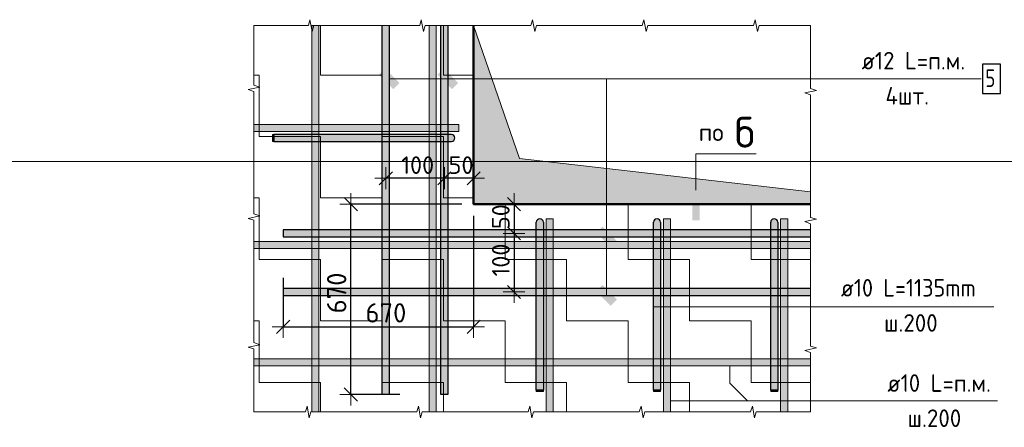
# Model space of a CAD drawing. Header units: metres. Extents: x -38 to 89, y -15 to 21.
# Tile 119 of 129: x 73.407 to 75.087, y 8.008 to 8.705. Entities that reach past the tile are written whole.
import ezdxf

# ---------------------------------------------------------------- set-up
doc = ezdxf.new("R2010")
doc.units = ezdxf.units.M
doc.header["$PDMODE"] = 65
doc.layers.add('XR$6$_3898', color=7, linetype='Continuous')
for name, color, linetype, lineweight in [('XR$6$Арм. стержнями нижней зоны', 180, 'Continuous', 35), ('XR$6$Арм.стержн. Арматура края', 96, 'Continuous', 35), ('XR$6$Арм.стержн. Доп. арматура', 180, 'Continuous', 35), ('XR$6$Размерная линия_ общее', 7, 'Continuous', 13)]:
    doc.layers.add(name, color=color, linetype=linetype, lineweight=lineweight)
doc.styles.add('ISOCPEUR', font='txt')
doc.dimstyles.new('DIMSTYLE_11', dxfattribs={"dimtxt": 0.033, "dimasz": 0.0375, "dimexe": 0, "dimexo": 0, "dimgap": 0.0165, "dimtad": 2, "dimdec": 0, "dimlfac": 1000, "dimrnd": 1, "dimzin": 12, "dimdsep": 46, "dimtxsty": 'ISOCPEUR', "dimblk1": 'ALL_ML_STRICH', "dimblk2": 'ALL_ML_STRICH', "dimsah": 1, "dimcen": 0, "dimclrd": 7, "dimclre": 256, "dimclrt": 7, "dimadec": 0, "dimazin": 0, "dimtfac": 1, "dimtdec": 0, "dimtix": 1, "dimtmove": 2, "dimatfit": 3, "dimfxl": 0, "dimtzin": 0, "dimlwd": 0, "dimlwe": -3, "dimarcsym": 0})
doc.dimstyles.new('DIMSTYLE_12', dxfattribs={"dimtxt": 0.03, "dimasz": 0.0375, "dimexe": 0, "dimexo": 1e-06, "dimgap": 0.015, "dimtad": 2, "dimdec": 0, "dimlfac": 1000, "dimrnd": 1, "dimzin": 12, "dimdsep": 46, "dimtxsty": 'ISOCPEUR', "dimblk1": 'ALL_ML_STRICH', "dimblk2": 'ALL_ML_STRICH', "dimsah": 1, "dimcen": 0, "dimse1": 1, "dimse2": 1, "dimclrd": 7, "dimclre": 256, "dimclrt": 7, "dimadec": 0, "dimazin": 0, "dimtfac": 1, "dimtdec": 0, "dimtix": 1, "dimtmove": 2, "dimatfit": 3, "dimfxl": 0, "dimtvp": 1.2, "dimtzin": 0, "dimlwd": 0, "dimlwe": -3, "dimarcsym": 0})
doc.dimstyles.new('DIMSTYLE_13', dxfattribs={"dimtxt": 0.03, "dimasz": 0.0375, "dimexe": 0, "dimexo": 1e-06, "dimgap": 0.015, "dimtad": 2, "dimdec": 0, "dimlfac": 1000, "dimrnd": 1, "dimzin": 12, "dimdsep": 46, "dimtxsty": 'ISOCPEUR', "dimblk1": 'ALL_ML_STRICH', "dimblk2": 'ALL_ML_STRICH', "dimsah": 1, "dimcen": 0, "dimse1": 1, "dimse2": 1, "dimclrd": 7, "dimclre": 256, "dimclrt": 7, "dimadec": 0, "dimazin": 0, "dimtfac": 1, "dimtdec": 0, "dimtix": 1, "dimtmove": 2, "dimatfit": 3, "dimfxl": 0, "dimtzin": 0, "dimlwd": 0, "dimlwe": -3, "dimarcsym": 0})
doc.dimstyles.new('DIMSTYLE_14', dxfattribs={"dimtxt": 0.03, "dimasz": 0.0375, "dimexe": 0, "dimexo": 1e-06, "dimgap": 0.015, "dimtad": 2, "dimdec": 0, "dimlfac": 1000, "dimrnd": 1, "dimzin": 12, "dimdsep": 46, "dimtxsty": 'ISOCPEUR', "dimblk1": 'ALL_ML_STRICH', "dimblk2": 'ALL_ML_STRICH', "dimsah": 1, "dimcen": 0, "dimse1": 1, "dimse2": 1, "dimclrd": 7, "dimclre": 256, "dimclrt": 7, "dimadec": 0, "dimazin": 0, "dimtfac": 1, "dimtdec": 0, "dimtix": 1, "dimtmove": 2, "dimatfit": 3, "dimfxl": 0, "dimtvp": 1.2, "dimtzin": 0, "dimlwd": 0, "dimlwe": -3, "dimarcsym": 0})
doc.dimstyles.new('DIMSTYLE_15', dxfattribs={"dimtxt": 0.03, "dimasz": 0.0375, "dimexe": 0, "dimexo": 1e-06, "dimgap": 0.015, "dimtad": 2, "dimdec": 0, "dimlfac": 1000, "dimrnd": 1, "dimzin": 12, "dimdsep": 46, "dimtxsty": 'ISOCPEUR', "dimblk1": 'ALL_ML_STRICH', "dimblk2": 'ALL_ML_STRICH', "dimsah": 1, "dimcen": 0, "dimse1": 1, "dimse2": 1, "dimclrd": 7, "dimclre": 256, "dimclrt": 7, "dimadec": 0, "dimazin": 0, "dimtfac": 1, "dimtdec": 0, "dimtix": 1, "dimtmove": 2, "dimatfit": 3, "dimfxl": 0, "dimtzin": 0, "dimlwd": 0, "dimlwe": -3, "dimarcsym": 0})

# ---------------------------------------------------------------- blocks, each defined once
blk = doc.blocks.new('СЛОЖНЫЙ_ОБЪЕКТ_9')
at = {"linetype": 'Continuous', "lineweight": 13, "transparency": 33554687}
blk.add_hatch(color=7, dxfattribs=at).paths.add_polyline_path([(74.1174, 8.0346), (74.1174, 8.6946), (74.1054, 8.6946), (74.1054, 8.0346)])
at = {"color": 7, "linetype": 'Continuous', "lineweight": 13, "transparency": 33554687}
blk.add_lwpolyline([(74.1174, 8.0346), (74.1174, 8.6946), (74.1054, 8.6946), (74.1054, 8.0346), (74.1174, 8.0346)], close=True, dxfattribs=at)
blk = doc.blocks.new('СЛОЖНЫЙ_ОБЪЕКТ_10')
at = {"linetype": 'Continuous', "lineweight": 13, "transparency": 33554687}
blk.add_hatch(color=7, dxfattribs=at).paths.add_polyline_path([(73.9174, 8.0346), (73.9174, 8.6946), (73.9054, 8.6946), (73.9054, 8.0346)])
at = {"color": 7, "linetype": 'Continuous', "lineweight": 13, "transparency": 33554687}
blk.add_lwpolyline([(73.9174, 8.0346), (73.9174, 8.6946), (73.9054, 8.6946), (73.9054, 8.0346), (73.9174, 8.0346)], close=True, dxfattribs=at)
blk = doc.blocks.new('ЭЛЕМЕНТ_УЗОРА_0')
at = {"color": 7, "linetype": 'Continuous', "lineweight": 13, "transparency": 33554687}
for p, q in [((73.8064, 8.6946), (73.8064, 8.6946)), ((74.7564, 8.6946), (74.7564, 8.6946)), ((73.8064, 8.0346), (73.8064, 8.0346)), ((74.7564, 8.0346), (74.7564, 8.0346)), ((74.7564, 8.0346), (74.7564, 8.0346))]:
    blk.add_line(p, q, dxfattribs=at)
for points in [[(73.8064, 8.4746), (73.8064, 8.5822), (73.7964, 8.5853), (73.8164, 8.5894), (73.8064, 8.593), (73.8064, 8.6946), (73.8064, 8.6946)], [(73.8064, 8.6946), (73.8993, 8.6946), (73.9019, 8.7046), (73.9056, 8.6846), (73.9086, 8.6946), (73.9964, 8.6946)], [(73.9964, 8.6946), (74.0893, 8.6946), (74.0919, 8.7046), (74.0956, 8.6846), (74.0986, 8.6946), (74.1864, 8.6946)], [(74.1864, 8.6946), (74.2793, 8.6946), (74.2819, 8.7046), (74.2856, 8.6846), (74.2886, 8.6946), (74.3764, 8.6946)], [(74.3764, 8.6946), (74.4693, 8.6946), (74.4719, 8.7046), (74.4756, 8.6846), (74.4786, 8.6946), (74.5664, 8.6946)], [(74.5664, 8.6946), (74.6593, 8.6946), (74.6619, 8.7046), (74.6656, 8.6846), (74.6686, 8.6946), (74.7564, 8.6946)], [(74.7564, 8.6946), (74.7564, 8.6946), (74.7564, 8.587), (74.7664, 8.5839), (74.7464, 8.5798), (74.7564, 8.5762), (74.7564, 8.4746)], [(73.8064, 8.2546), (73.8064, 8.3622), (73.7964, 8.3653), (73.8164, 8.3694), (73.8064, 8.373), (73.8064, 8.4746)], [(74.7564, 8.4746), (74.7564, 8.367), (74.7664, 8.3639), (74.7464, 8.3598), (74.7564, 8.3562), (74.7564, 8.2546)], [(73.8064, 8.0346), (73.8064, 8.0346), (73.8064, 8.1422), (73.7964, 8.1453), (73.8164, 8.1494), (73.8064, 8.153), (73.8064, 8.2546)], [(74.7564, 8.2546), (74.7564, 8.147), (74.7664, 8.1439), (74.7464, 8.1398), (74.7564, 8.1362), (74.7564, 8.0346)], [(73.9964, 8.0346), (73.9035, 8.0346), (73.9008, 8.0246), (73.8972, 8.0446), (73.8942, 8.0346), (73.8064, 8.0346)], [(74.1864, 8.0346), (74.0935, 8.0346), (74.0908, 8.0246), (74.0872, 8.0446), (74.0842, 8.0346), (73.9964, 8.0346)], [(74.3764, 8.0346), (74.2835, 8.0346), (74.2808, 8.0246), (74.2772, 8.0446), (74.2742, 8.0346), (74.1864, 8.0346)], [(74.5664, 8.0346), (74.4735, 8.0346), (74.4708, 8.0246), (74.4672, 8.0446), (74.4642, 8.0346), (74.3764, 8.0346)], [(74.7564, 8.0346), (74.6635, 8.0346), (74.6608, 8.0246), (74.6572, 8.0446), (74.6542, 8.0346), (74.5664, 8.0346)]]:
    blk.add_lwpolyline(points, dxfattribs=at)
blk = doc.blocks.new('СЛОЖНЫЙ_ОБЪЕКТ_11')
at = {"linetype": 'Continuous', "lineweight": 13, "transparency": 33554687}
blk.add_hatch(color=7, dxfattribs=at).paths.add_polyline_path([(73.8064, 8.3256), (74.7564, 8.3256), (74.7564, 8.3136), (73.8064, 8.3136)], flags=16)
at = {"color": 7, "linetype": 'Continuous', "lineweight": 13, "transparency": 33554687}
blk.add_lwpolyline([(73.8064, 8.3256), (74.7564, 8.3256), (74.7564, 8.3136), (73.8064, 8.3136), (73.8064, 8.3256)], close=True, dxfattribs=at)
blk = doc.blocks.new('СЛОЖНЫЙ_ОБЪЕКТ_12')
at = {"linetype": 'Continuous', "lineweight": 13, "transparency": 33554687}
blk.add_hatch(color=7, dxfattribs=at).paths.add_polyline_path([(73.8064, 8.1256), (74.7564, 8.1256), (74.7564, 8.1136), (73.8064, 8.1136)], flags=16)
at = {"color": 7, "linetype": 'Continuous', "lineweight": 13, "transparency": 33554687}
blk.add_lwpolyline([(73.8064, 8.1256), (74.7564, 8.1256), (74.7564, 8.1136), (73.8064, 8.1136), (73.8064, 8.1256)], close=True, dxfattribs=at)
blk = doc.blocks.new('СЛОЖНЫЙ_ОБЪЕКТ_13')
at = {"linetype": 'Continuous', "lineweight": 25, "transparency": 33554687}
blk.add_hatch(color=8, dxfattribs=at).paths.add_polyline_path([(73.8564, 8.3336), (74.7564, 8.3336), (74.7564, 8.3456), (73.8564, 8.3456)])
at = {"color": 7, "linetype": 'Continuous', "lineweight": 25, "transparency": 33554687}
blk.add_line((73.8564, 8.3336), (74.7564, 8.3336), dxfattribs=at)
blk.add_lwpolyline([(74.7564, 8.3456), (73.8564, 8.3456), (73.8564, 8.3336)], dxfattribs=at)
blk = doc.blocks.new('СЛОЖНЫЙ_ОБЪЕКТ_14')
at = {"linetype": 'Continuous', "lineweight": 25, "true_color": 0x5f5f5f, "transparency": 33554687}
blk.add_hatch(color=251, dxfattribs=at).paths.add_polyline_path([(74.1254, 8.0646), (74.1254, 8.6946), (74.1374, 8.6946), (74.1374, 8.0646)], flags=16)
at = {"color": 7, "linetype": 'Continuous', "lineweight": 25, "transparency": 33554687}
blk.add_line((74.1254, 8.0646), (74.1254, 8.6946), dxfattribs=at)
blk.add_lwpolyline([(74.1374, 8.6946), (74.1374, 8.0646), (74.1254, 8.0646)], dxfattribs=at)
blk = doc.blocks.new('СЛОЖНЫЙ_ОБЪЕКТ_15')
at = {"linetype": 'Continuous', "lineweight": 13, "true_color": 0xc5c5c5, "transparency": 33554687}
for points in [[(73.8404, 8.4966), (73.8404, 8.5086), (73.8384, 8.5086), (73.8384, 8.4966)], [(74.1458, 8.4971), (74.1469, 8.4977), (74.1478, 8.4986), (74.1486, 8.4996), (74.1491, 8.5007), (74.1493, 8.502), (74.1493, 8.5032), (74.1491, 8.5045), (74.1486, 8.5056), (74.1478, 8.5066), (74.1469, 8.5075), (74.1458, 8.5081), (74.1446, 8.5085), (74.1434, 8.5086), (73.8404, 8.5086), (73.8404, 8.4966), (74.1434, 8.4966), (74.1446, 8.4967)]]:
    blk.add_hatch(color=9, dxfattribs=at).paths.add_polyline_path(points)
at = {"color": 7, "linetype": 'Continuous', "lineweight": 13, "transparency": 33554687}
blk.add_lwpolyline([(73.8404, 8.4966), (73.8404, 8.5086), (73.8384, 8.5086), (73.8384, 8.4966), (73.8404, 8.4966)], close=True, dxfattribs=at)
at = {"color": 7, "linetype": 'Continuous', "lineweight": 25, "transparency": 33554687}
blk.add_lwpolyline([(74.1434, 8.5086), (73.8404, 8.5086), (73.8404, 8.4966), (74.1434, 8.4966)], dxfattribs=at)
blk.add_arc((74.1434, 8.5026), 0.006, 270, 90, dxfattribs=at)
blk = doc.blocks.new('СЛОЖНЫЙ_ОБЪЕКТ_16')
at = {"linetype": 'Continuous', "lineweight": 13, "transparency": 33554687}
blk.add_hatch(color=7, dxfattribs=at).paths.add_polyline_path([(73.8064, 8.5256), (74.1564, 8.5256), (74.1564, 8.5136), (73.8064, 8.5136)], flags=16)
at = {"color": 7, "linetype": 'Continuous', "lineweight": 13, "transparency": 33554687}
blk.add_lwpolyline([(73.8064, 8.5256), (74.1564, 8.5256), (74.1564, 8.5136), (73.8064, 8.5136), (73.8064, 8.5256)], close=True, dxfattribs=at)
blk = doc.blocks.new('СЛОЖНЫЙ_ОБЪЕКТ_17')
at = {"linetype": 'Continuous', "lineweight": 13, "true_color": 0xc5c5c5, "transparency": 33554687}
for points in [[(74.2889, 8.361), (74.2895, 8.3621), (74.2904, 8.3631), (74.2914, 8.3638), (74.2925, 8.3643), (74.2938, 8.3646), (74.295, 8.3646), (74.2962, 8.3643), (74.2974, 8.3638), (74.2984, 8.3631), (74.2992, 8.3621), (74.2999, 8.361), (74.3002, 8.3598), (74.3004, 8.3586), (74.3004, 8.0716), (74.2884, 8.0716), (74.2884, 8.3586), (74.2885, 8.3598)], [(74.2884, 8.0716), (74.3004, 8.0716), (74.3004, 8.0696), (74.2884, 8.0696)]]:
    blk.add_hatch(color=9, dxfattribs=at).paths.add_polyline_path(points, flags=16)
at = {"color": 7, "linetype": 'Continuous', "lineweight": 25, "transparency": 33554687}
blk.add_lwpolyline([(74.3004, 8.3586), (74.3004, 8.0716), (74.2884, 8.0716), (74.2884, 8.3586)], dxfattribs=at)
at = {"color": 7, "linetype": 'Continuous', "lineweight": 13, "transparency": 33554687}
blk.add_lwpolyline([(74.2884, 8.0716), (74.3004, 8.0716), (74.3004, 8.0696), (74.2884, 8.0696), (74.2884, 8.0716)], close=True, dxfattribs=at)
at = {"color": 7, "linetype": 'Continuous', "lineweight": 25, "transparency": 33554687}
blk.add_arc((74.2944, 8.3586), 0.006, 0, 180, dxfattribs=at)
blk = doc.blocks.new('СЛОЖНЫЙ_ОБЪЕКТ_18')
at = {"linetype": 'Continuous', "lineweight": 13, "true_color": 0xc5c5c5, "transparency": 33554687}
for points in [[(74.4889, 8.361), (74.4895, 8.3621), (74.4904, 8.3631), (74.4914, 8.3638), (74.4925, 8.3643), (74.4938, 8.3646), (74.495, 8.3646), (74.4962, 8.3643), (74.4974, 8.3638), (74.4984, 8.3631), (74.4992, 8.3621), (74.4999, 8.361), (74.5002, 8.3598), (74.5004, 8.3586), (74.5004, 8.0716), (74.4884, 8.0716), (74.4884, 8.3586), (74.4885, 8.3598)], [(74.4884, 8.0716), (74.5004, 8.0716), (74.5004, 8.0696), (74.4884, 8.0696)]]:
    blk.add_hatch(color=9, dxfattribs=at).paths.add_polyline_path(points, flags=16)
at = {"color": 7, "linetype": 'Continuous', "lineweight": 25, "transparency": 33554687}
blk.add_lwpolyline([(74.5004, 8.3586), (74.5004, 8.0716), (74.4884, 8.0716), (74.4884, 8.3586)], dxfattribs=at)
at = {"color": 7, "linetype": 'Continuous', "lineweight": 13, "transparency": 33554687}
blk.add_lwpolyline([(74.4884, 8.0716), (74.5004, 8.0716), (74.5004, 8.0696), (74.4884, 8.0696), (74.4884, 8.0716)], close=True, dxfattribs=at)
at = {"color": 7, "linetype": 'Continuous', "lineweight": 25, "transparency": 33554687}
blk.add_arc((74.4944, 8.3586), 0.006, 0, 180, dxfattribs=at)
blk = doc.blocks.new('СЛОЖНЫЙ_ОБЪЕКТ_19')
at = {"linetype": 'Continuous', "lineweight": 13, "transparency": 33554687}
blk.add_hatch(color=7, dxfattribs=at).paths.add_polyline_path([(74.3174, 8.0346), (74.3174, 8.3646), (74.3054, 8.3646), (74.3054, 8.0346)])
at = {"color": 7, "linetype": 'Continuous', "lineweight": 13, "transparency": 33554687}
blk.add_lwpolyline([(74.3174, 8.0346), (74.3174, 8.3646), (74.3054, 8.3646), (74.3054, 8.0346), (74.3174, 8.0346)], close=True, dxfattribs=at)
blk = doc.blocks.new('СЛОЖНЫЙ_ОБЪЕКТ_20')
at = {"linetype": 'Continuous', "lineweight": 13, "transparency": 33554687}
blk.add_hatch(color=7, dxfattribs=at).paths.add_polyline_path([(74.5174, 8.0346), (74.5174, 8.3646), (74.5054, 8.3646), (74.5054, 8.0346)])
at = {"color": 7, "linetype": 'Continuous', "lineweight": 13, "transparency": 33554687}
blk.add_lwpolyline([(74.5174, 8.0346), (74.5174, 8.3646), (74.5054, 8.3646), (74.5054, 8.0346), (74.5174, 8.0346)], close=True, dxfattribs=at)
blk = doc.blocks.new('СЛОЖНЫЙ_ОБЪЕКТ_21')
at = {"linetype": 'Continuous', "lineweight": 13, "true_color": 0xc5c5c5, "transparency": 33554687}
for points in [[(74.6889, 8.361), (74.6895, 8.3621), (74.6904, 8.3631), (74.6914, 8.3638), (74.6925, 8.3643), (74.6938, 8.3646), (74.695, 8.3646), (74.6962, 8.3643), (74.6974, 8.3638), (74.6984, 8.3631), (74.6992, 8.3621), (74.6999, 8.361), (74.7002, 8.3598), (74.7004, 8.3586), (74.7004, 8.0716), (74.6884, 8.0716), (74.6884, 8.3586), (74.6885, 8.3598)], [(74.6884, 8.0716), (74.7004, 8.0716), (74.7004, 8.0696), (74.6884, 8.0696)]]:
    blk.add_hatch(color=9, dxfattribs=at).paths.add_polyline_path(points, flags=16)
at = {"color": 7, "linetype": 'Continuous', "lineweight": 25, "transparency": 33554687}
blk.add_lwpolyline([(74.7004, 8.3586), (74.7004, 8.0716), (74.6884, 8.0716), (74.6884, 8.3586)], dxfattribs=at)
at = {"color": 7, "linetype": 'Continuous', "lineweight": 13, "transparency": 33554687}
blk.add_lwpolyline([(74.6884, 8.0716), (74.7004, 8.0716), (74.7004, 8.0696), (74.6884, 8.0696), (74.6884, 8.0716)], close=True, dxfattribs=at)
at = {"color": 7, "linetype": 'Continuous', "lineweight": 25, "transparency": 33554687}
blk.add_arc((74.6944, 8.3586), 0.006, 0, 180, dxfattribs=at)
blk = doc.blocks.new('СЛОЖНЫЙ_ОБЪЕКТ_22')
at = {"linetype": 'Continuous', "lineweight": 13, "transparency": 33554687}
blk.add_hatch(color=7, dxfattribs=at).paths.add_polyline_path([(74.7174, 8.0346), (74.7174, 8.3646), (74.7054, 8.3646), (74.7054, 8.0346)])
at = {"color": 7, "linetype": 'Continuous', "lineweight": 13, "transparency": 33554687}
blk.add_lwpolyline([(74.7174, 8.0346), (74.7174, 8.3646), (74.7054, 8.3646), (74.7054, 8.0346), (74.7174, 8.0346)], close=True, dxfattribs=at)
blk = doc.blocks.new('СЛОЖНЫЙ_ОБЪЕКТ_23')
at = {"linetype": 'Continuous', "lineweight": 25, "true_color": 0x5f5f5f, "transparency": 33554687}
blk.add_hatch(color=251, dxfattribs=at).paths.add_polyline_path([(74.0254, 8.0646), (74.0254, 8.6946), (74.0374, 8.6946), (74.0374, 8.0646)], flags=16)
at = {"color": 7, "linetype": 'Continuous', "lineweight": 25, "transparency": 33554687}
blk.add_line((74.0254, 8.0646), (74.0254, 8.6946), dxfattribs=at)
blk.add_lwpolyline([(74.0374, 8.6946), (74.0374, 8.0646), (74.0254, 8.0646)], dxfattribs=at)
blk = doc.blocks.new('СЛОЖНЫЙ_ОБЪЕКТ_24')
at = {"linetype": 'Continuous', "lineweight": 25, "transparency": 33554687}
blk.add_hatch(color=8, dxfattribs=at).paths.add_polyline_path([(73.8564, 8.2336), (74.7564, 8.2336), (74.7564, 8.2456), (73.8564, 8.2456)])
at = {"color": 7, "linetype": 'Continuous', "lineweight": 25, "transparency": 33554687}
blk.add_line((73.8564, 8.2336), (74.7564, 8.2336), dxfattribs=at)
blk.add_lwpolyline([(74.7564, 8.2456), (73.8564, 8.2456), (73.8564, 8.2336)], dxfattribs=at)
blk = doc.blocks.new('ALL_ML_STRICH')
at = {"color": 0, "linetype": 'ByBlock', "lineweight": -2}
for p, q in [((0, -0.5), (0, 0.5)), ((-1, 0), (0.5, 0)), ((-0.3, -0.3), (0.3, 0.3))]:
    blk.add_line(p, q, dxfattribs=at)
blk = doc.blocks.new('*D761')
at = {"layer": 'DEFPOINTS', "color": 7, "linetype": 'Continuous', "lineweight": 13, "transparency": 33554687}
for p in [(74.2236, 8.3896), (74.2503, 8.3896), (74.2214, 8.3396)]:
    blk.add_point(p, dxfattribs=at)
at = {"layer": 'XR$6$Размерная линия_ общее', "color": 7, "linetype": 'Continuous', "lineweight": -2, "transparency": 33554687}
blk.add_line((74.2503, 8.3896), (74.2503, 8.3396), dxfattribs=at)
at = {"layer": 'XR$6$Размерная линия_ общее', "color": 7, "linetype": 'Continuous', "lineweight": 13, "transparency": 33554687, "xscale": 0.0375, "yscale": 0.0375, "zscale": 0.0375}
for p, rotation in [((74.2503, 8.3896), 90), ((74.2503, 8.3396), 270)]:
    blk.add_blockref('ALL_ML_STRICH', p, dxfattribs=dict(at, rotation=rotation))
at = {"layer": 'XR$6$Размерная линия_ общее', "color": 7, "linetype": 'Continuous', "lineweight": 13, "transparency": 33554687, "insert": (74.2278, 8.3682), "char_height": 0.03, "width": 0.06, "attachment_point": 5, "rotation": 90, "style": 'ISOCPEUR'}
blk.add_mtext('\\A1;{50}', dxfattribs=at)
blk = doc.blocks.new('*D762')
at = {"layer": 'DEFPOINTS', "color": 7, "linetype": 'Continuous', "lineweight": 13, "transparency": 33554687}
for p in [(74.2214, 8.3396), (74.2503, 8.3396), (74.2236, 8.2396)]:
    blk.add_point(p, dxfattribs=at)
at = {"layer": 'XR$6$Размерная линия_ общее', "color": 7, "linetype": 'Continuous', "lineweight": -2, "transparency": 33554687}
blk.add_line((74.2503, 8.3396), (74.2503, 8.2396), dxfattribs=at)
at = {"layer": 'XR$6$Размерная линия_ общее', "color": 7, "linetype": 'Continuous', "lineweight": 13, "transparency": 33554687, "xscale": 0.0375, "yscale": 0.0375, "zscale": 0.0375}
for p, rotation in [((74.2503, 8.3396), 90), ((74.2503, 8.2396), 270)]:
    blk.add_blockref('ALL_ML_STRICH', p, dxfattribs=dict(at, rotation=rotation))
at = {"layer": 'XR$6$Размерная линия_ общее', "color": 7, "linetype": 'Continuous', "lineweight": 13, "transparency": 33554687, "insert": (74.2278, 8.2941), "char_height": 0.03, "width": 0.09, "attachment_point": 5, "rotation": 90, "style": 'ISOCPEUR'}
blk.add_mtext('\\A1;{100}', dxfattribs=at)
blk = doc.blocks.new('*D763')
at = {"layer": 'DEFPOINTS', "color": 7, "linetype": 'Continuous', "lineweight": 13, "transparency": 33554687}
for p in [(74.1314, 8.4706), (74.1814, 8.4729), (74.1814, 8.4337)]:
    blk.add_point(p, dxfattribs=at)
at = {"layer": 'XR$6$Размерная линия_ общее', "color": 7, "linetype": 'Continuous', "lineweight": -2, "transparency": 33554687}
blk.add_line((74.1814, 8.4337), (74.1314, 8.4337), dxfattribs=at)
at = {"layer": 'XR$6$Размерная линия_ общее', "color": 7, "linetype": 'Continuous', "lineweight": 13, "transparency": 33554687, "xscale": 0.0375, "yscale": 0.0375, "zscale": 0.0375}
for p, rotation in [((74.1314, 8.4337), 180), ((74.1814, 8.4337), 360)]:
    blk.add_blockref('ALL_ML_STRICH', p, dxfattribs=dict(at, rotation=rotation))
at = {"layer": 'XR$6$Размерная линия_ общее', "color": 7, "linetype": 'Continuous', "lineweight": 13, "transparency": 33554687, "insert": (74.16, 8.4562), "char_height": 0.03, "width": 0.06, "attachment_point": 5, "style": 'ISOCPEUR'}
blk.add_mtext('\\A1;{50}', dxfattribs=at)
blk = doc.blocks.new('*D764')
at = {"layer": 'DEFPOINTS', "color": 7, "linetype": 'Continuous', "lineweight": 13, "transparency": 33554687}
for p in [(74.0314, 8.4695), (74.1314, 8.4706), (74.1314, 8.4337)]:
    blk.add_point(p, dxfattribs=at)
at = {"layer": 'XR$6$Размерная линия_ общее', "color": 7, "linetype": 'Continuous', "lineweight": -2, "transparency": 33554687}
blk.add_line((74.1314, 8.4337), (74.0314, 8.4337), dxfattribs=at)
at = {"layer": 'XR$6$Размерная линия_ общее', "color": 7, "linetype": 'Continuous', "lineweight": 13, "transparency": 33554687, "xscale": 0.0375, "yscale": 0.0375, "zscale": 0.0375}
for p, rotation in [((74.0314, 8.4337), 180), ((74.1314, 8.4337), 360)]:
    blk.add_blockref('ALL_ML_STRICH', p, dxfattribs=dict(at, rotation=rotation))
at = {"layer": 'XR$6$Размерная линия_ общее', "color": 7, "linetype": 'Continuous', "lineweight": 13, "transparency": 33554687, "insert": (74.0859, 8.4562), "char_height": 0.03, "width": 0.09, "attachment_point": 5, "style": 'ISOCPEUR'}
blk.add_mtext('\\A1;{100}', dxfattribs=at)
blk = doc.blocks.new('*D816')
at = {"layer": 'DEFPOINTS', "color": 7, "linetype": 'Continuous', "lineweight": 13, "transparency": 33554687}
for p in [(74.1814, 8.3896), (73.8564, 8.2836), (73.8564, 8.1799)]:
    blk.add_point(p, dxfattribs=at)
at = {"layer": 'XR$6$Размерная линия_ общее', "color": 253, "linetype": 'Continuous', "lineweight": -2, "true_color": 0xa0a0a0, "transparency": 33554687}
for p, q in [((74.1814, 8.3696), (74.1814, 8.1799)), ((73.8564, 8.2636), (73.8564, 8.1799))]:
    blk.add_line(p, q, dxfattribs=at)
at = {"layer": 'XR$6$Размерная линия_ общее', "color": 7, "linetype": 'Continuous', "lineweight": -2, "transparency": 33554687}
blk.add_line((73.8564, 8.1799), (74.1814, 8.1799), dxfattribs=at)
at = {"layer": 'XR$6$Размерная линия_ общее', "color": 7, "linetype": 'Continuous', "lineweight": 13, "transparency": 33554687, "xscale": 0.0375, "yscale": 0.0375, "zscale": 0.0375, "rotation": 180}
blk.add_blockref('ALL_ML_STRICH', (73.8564, 8.1799), dxfattribs=at)
at = {"layer": 'XR$6$Размерная линия_ общее', "color": 7, "linetype": 'Continuous', "lineweight": 13, "transparency": 33554687, "xscale": 0.0375, "yscale": 0.0375, "zscale": 0.0375}
blk.add_blockref('ALL_ML_STRICH', (74.1814, 8.1799), dxfattribs=at)
at = {"layer": 'XR$6$Размерная линия_ общее', "color": 7, "linetype": 'Continuous', "lineweight": 13, "transparency": 33554687, "insert": (73.9969, 8.2204), "char_height": 0.033, "width": 0.00165, "attachment_point": 1, "line_spacing_factor": 0.60241, "style": 'ISOCPEUR'}
blk.add_mtext('670', dxfattribs=at)
blk = doc.blocks.new('*D817')
at = {"layer": 'DEFPOINTS', "color": 7, "linetype": 'Continuous', "lineweight": 13, "transparency": 33554687}
for p in [(74.1814, 8.3896), (73.9717, 8.0646), (74.0754, 8.0646)]:
    blk.add_point(p, dxfattribs=at)
at = {"layer": 'XR$6$Размерная линия_ общее', "color": 253, "linetype": 'Continuous', "lineweight": -2, "true_color": 0xa0a0a0, "transparency": 33554687}
for p, q in [((74.1614, 8.3896), (73.9717, 8.3896)), ((74.0554, 8.0646), (73.9717, 8.0646))]:
    blk.add_line(p, q, dxfattribs=at)
at = {"layer": 'XR$6$Размерная линия_ общее', "color": 7, "linetype": 'Continuous', "lineweight": -2, "transparency": 33554687}
blk.add_line((73.9717, 8.0646), (73.9717, 8.3896), dxfattribs=at)
at = {"layer": 'XR$6$Размерная линия_ общее', "color": 7, "linetype": 'Continuous', "lineweight": 13, "transparency": 33554687, "xscale": 0.0375, "yscale": 0.0375, "zscale": 0.0375}
for p, rotation in [((73.9717, 8.3896), 90), ((73.9717, 8.0646), 270)]:
    blk.add_blockref('ALL_ML_STRICH', p, dxfattribs=dict(at, rotation=rotation))
at = {"layer": 'XR$6$Размерная линия_ общее', "color": 7, "linetype": 'Continuous', "lineweight": 13, "transparency": 33554687, "insert": (73.9312, 8.2031), "char_height": 0.033, "width": 0.00165, "attachment_point": 1, "rotation": 90, "line_spacing_factor": 0.60241, "style": 'ISOCPEUR'}
blk.add_mtext('670', dxfattribs=at)

msp = doc.modelspace()

# ---------------------------------------------------------------- hatches: boundary and pattern name
at = {"linetype": 'Continuous', "lineweight": 13, "transparency": 33554687}
h = msp.add_hatch(dxfattribs=at)
h.set_pattern_fill('____', scale=0.105, style=0, pattern_type=2)
h.set_pattern_definition([(0, (0.21, 0.21), (0.105, 0.105), [0.105, -0.105]), (90, (0.21, 0.21), (-0.105, 0.105), [0.105, -0.105])])
h.paths.add_polyline_path([(73.8064, 8.6946), (73.8064, 8.0346), (74.7564, 8.0346), (74.7564, 8.3896), (74.1814, 8.3896), (74.1814, 8.6946)], flags=0)
at = {"linetype": 'Continuous', "lineweight": 13, "true_color": 0x696969, "transparency": 33554687}
msp.add_hatch(color=251, dxfattribs=at).paths.add_polyline_path([(74.7564, 8.4106), (74.2596, 8.4678), (74.1814, 8.6946), (74.1814, 8.3896), (74.7564, 8.3896)])
at = {"linetype": 'Continuous', "lineweight": 25, "true_color": 0x000000, "transparency": 33554687}
for points in [[(74.0551, 8.5965), (74.0303, 8.6212), (74.0197, 8.6106), (74.0445, 8.5859)], [(74.1551, 8.5965), (74.1303, 8.6212), (74.1197, 8.6106), (74.1445, 8.5859)], [(74.4014, 8.3513), (74.3908, 8.3407), (74.4155, 8.3159), (74.4261, 8.3265)], [(74.4014, 8.2513), (74.3908, 8.2407), (74.4155, 8.2159), (74.4261, 8.2265)]]:
    msp.add_hatch(color=18, dxfattribs=at).paths.add_polyline_path(points)
msp.add_hatch(color=18, dxfattribs=at).paths.add_polyline_path([(74.5669, 8.4111), (74.5669, 8.4107), (74.5669, 8.3619), (74.5544, 8.3619), (74.5544, 8.4107), (74.5544, 8.4111), (74.5545, 8.4114), (74.5546, 8.4118), (74.5548, 8.4122), (74.555, 8.4125), (74.5552, 8.4128), (74.5555, 8.413), (74.5559, 8.4132), (74.5562, 8.4134), (74.5566, 8.4135), (74.5569, 8.4136), (74.5573, 8.4136), (74.564, 8.4136), (74.5644, 8.4136), (74.5648, 8.4135), (74.5651, 8.4134), (74.5655, 8.4132), (74.5658, 8.413), (74.5661, 8.4128), (74.5663, 8.4125), (74.5665, 8.4122), (74.5667, 8.4118), (74.5668, 8.4114)], flags=16)

# ---------------------------------------------------------------- linework, layer by layer
at = {"color": 7, "linetype": 'Continuous', "lineweight": 13, "transparency": 33554687}
for p, q in [((74.0374, 8.6036), (75.0477, 8.6036)), ((74.4084, 8.2336), (74.4084, 8.6036)), ((70.2106, 8.4622), (88.7106, 8.4622)), ((70.2106, 8.4622), (88.7106, 8.4622)), ((74.5174, 8.0534), (75.0757, 8.0534))]:
    msp.add_line(p, q, dxfattribs=at)
for points in [[(74.7564, 8.4106), (74.2596, 8.4678), (74.1814, 8.6946)], [(74.5607, 8.4136), (74.5607, 8.4756), (74.6635, 8.4756)], [(75.0692, 8.2143), (74.6603, 8.2143), (74.4884, 8.2143)], [(74.649, 8.0534), (74.6186, 8.0838), (74.6186, 8.1136)]]:
    msp.add_lwpolyline(points, dxfattribs=at)
at = {"layer": 'XR$6$_3898', "color": 7, "linetype": 'Continuous', "lineweight": 50, "transparency": 33554687}
msp.add_lwpolyline([(74.7564, 8.3896), (74.1814, 8.3896), (74.1814, 8.6946)], dxfattribs=at)
at = {"layer": 'XR$6$Арм.стержн. Доп. арматура', "color": 7, "linetype": 'Continuous', "lineweight": 25, "transparency": 33554687}
msp.add_lwpolyline([(75.0497, 8.5786), (75.0807, 8.5786), (75.0807, 8.6286), (75.0497, 8.6286), (75.0497, 8.5786)], dxfattribs=at)

# ---------------------------------------------------------------- block references
at = {"color": 7, "linetype": 'Continuous', "lineweight": 13, "transparency": 33554687}
for name in ['ЭЛЕМЕНТ_УЗОРА_0', 'СЛОЖНЫЙ_ОБЪЕКТ_10', 'СЛОЖНЫЙ_ОБЪЕКТ_9', 'СЛОЖНЫЙ_ОБЪЕКТ_16', 'СЛОЖНЫЙ_ОБЪЕКТ_15', 'СЛОЖНЫЙ_ОБЪЕКТ_17', 'СЛОЖНЫЙ_ОБЪЕКТ_19', 'СЛОЖНЫЙ_ОБЪЕКТ_18', 'СЛОЖНЫЙ_ОБЪЕКТ_20', 'СЛОЖНЫЙ_ОБЪЕКТ_21', 'СЛОЖНЫЙ_ОБЪЕКТ_22', 'СЛОЖНЫЙ_ОБЪЕКТ_11', 'СЛОЖНЫЙ_ОБЪЕКТ_12']:
    msp.add_blockref(name, (0, 0), dxfattribs=at)
at = {"color": 7, "linetype": 'Continuous', "lineweight": 25, "transparency": 33554687}
for name in ['СЛОЖНЫЙ_ОБЪЕКТ_23', 'СЛОЖНЫЙ_ОБЪЕКТ_14', 'СЛОЖНЫЙ_ОБЪЕКТ_13', 'СЛОЖНЫЙ_ОБЪЕКТ_24']:
    msp.add_blockref(name, (0, 0), dxfattribs=at)

# ---------------------------------------------------------------- texts
at = {"color": 7, "linetype": 'Continuous', "lineweight": 13, "transparency": 33554687, "insert": (74.6135, 8.5124), "char_height": 0.03, "width": 0.113724, "attachment_point": 5, "style": 'ISOCPEUR'}
msp.add_mtext('\\A1;{\\fISOCPEUR|i0|b0;\\H0.030000;\\W1.000000;\\C7;по \\H0.052500;б}\\P', dxfattribs=at)
at = {"layer": 'XR$6$Арм. стержнями нижней зоны', "color": 7, "linetype": 'Continuous', "lineweight": 25, "transparency": 33554687, "char_height": 0.03, "attachment_point": 7, "style": 'ISOCPEUR'}
for s, insert, width in [('\\W0.94;ø10 L=п.м.', (74.8875, 8.069), 0.199983), ('\\W0.95;ш.200 ', (74.922, 8.009), 0.1312)]:
    msp.add_mtext(s, dxfattribs=dict(at, insert=insert, width=width))
at = {"layer": 'XR$6$Арм.стержн. Арматура края', "color": 7, "linetype": 'Continuous', "lineweight": 25, "transparency": 33554687, "char_height": 0.03, "attachment_point": 7, "style": 'ISOCPEUR'}
for s, insert, width in [('\\W0.92;ø10 L=1135mm ', (74.8083, 8.2317), 0.280669), ('\\W0.95;ш.200 ', (74.8818, 8.1717), 0.1312)]:
    msp.add_mtext(s, dxfattribs=dict(at, insert=insert, width=width))
at = {"layer": 'XR$6$Арм.стержн. Доп. арматура', "color": 7, "linetype": 'Continuous', "lineweight": 25, "transparency": 33554687, "char_height": 0.03, "attachment_point": 7, "style": 'ISOCPEUR'}
for s, insert, width in [('\\W0.94;ø12 L=п.м.', (74.8437, 8.6196), 0.199983), ('\\W0.78;5', (75.0547, 8.5896), 0.032641), ('\\W0.95;4шт. ', (74.8842, 8.5596), 0.119158)]:
    msp.add_mtext(s, dxfattribs=dict(at, insert=insert, width=width))

# ---------------------------------------------------------------- dimensions: what is measured, and where the dimension line sits
at = {"layer": 'XR$6$Размерная линия_ общее', "color": 7, "linetype": 'Continuous', "lineweight": 13, "transparency": 33554687}
for base, p1, p2, angle, dimstyle, picture, middle in [((74.0314, 8.4337), (74.1314, 8.4706), (74.0314, 8.4695), 180, 'DIMSTYLE_15', '*D764', (74.0859, 8.4562)), ((74.1314, 8.4337), (74.1814, 8.4729), (74.1314, 8.4706), 180, 'DIMSTYLE_14', '*D763', (74.16, 8.4562)), ((74.2503, 8.3396), (74.2236, 8.3896), (74.2214, 8.3396), 270, 'DIMSTYLE_12', '*D761', (74.2278, 8.3682)), ((74.2503, 8.2396), (74.2214, 8.3396), (74.2236, 8.2396), 270, 'DIMSTYLE_13', '*D762', (74.2278, 8.2941))]:
    dim = msp.add_linear_dim(base=base, p1=p1, p2=p2, angle=angle, dimstyle=dimstyle, override={"dimpost": '<>', "dimclrd": 7, "dimclre": 253, "dimclrt": 7, "dimlwd": 0, "dimlwe": 65533}, dxfattribs=at)
    dim.commit()
    dim.dimension.update_dxf_attribs({"geometry": picture, "text_midpoint": middle, "dimtype": 160})
dim = msp.add_linear_dim(base=(73.9717, 8.3896), p1=(74.0554, 8.0646), p2=(74.1614, 8.3896), angle=90, text='670', dimstyle='DIMSTYLE_11', override={"dimpost": '<>', "dimclrd": 7, "dimclre": 253, "dimclrt": 7, "dimlwd": 0, "dimlwe": 65533}, dxfattribs=at)
dim.commit()
dim.dimension.update_dxf_attribs({"geometry": '*D817', "text_midpoint": (73.9552, 8.2271), "dimtype": 160})
dim = msp.add_linear_dim(base=(74.1814, 8.1799), p1=(73.8564, 8.2636), p2=(74.1814, 8.3696), text='670', dimstyle='DIMSTYLE_11', override={"dimpost": '<>', "dimclrd": 7, "dimclre": 253, "dimclrt": 7, "dimlwd": 0, "dimlwe": 65533}, dxfattribs=at)
dim.commit()
dim.dimension.update_dxf_attribs({"geometry": '*D816', "text_midpoint": (74.0189, 8.1964), "dimtype": 160})

doc.saveas('drawing.dxf')
